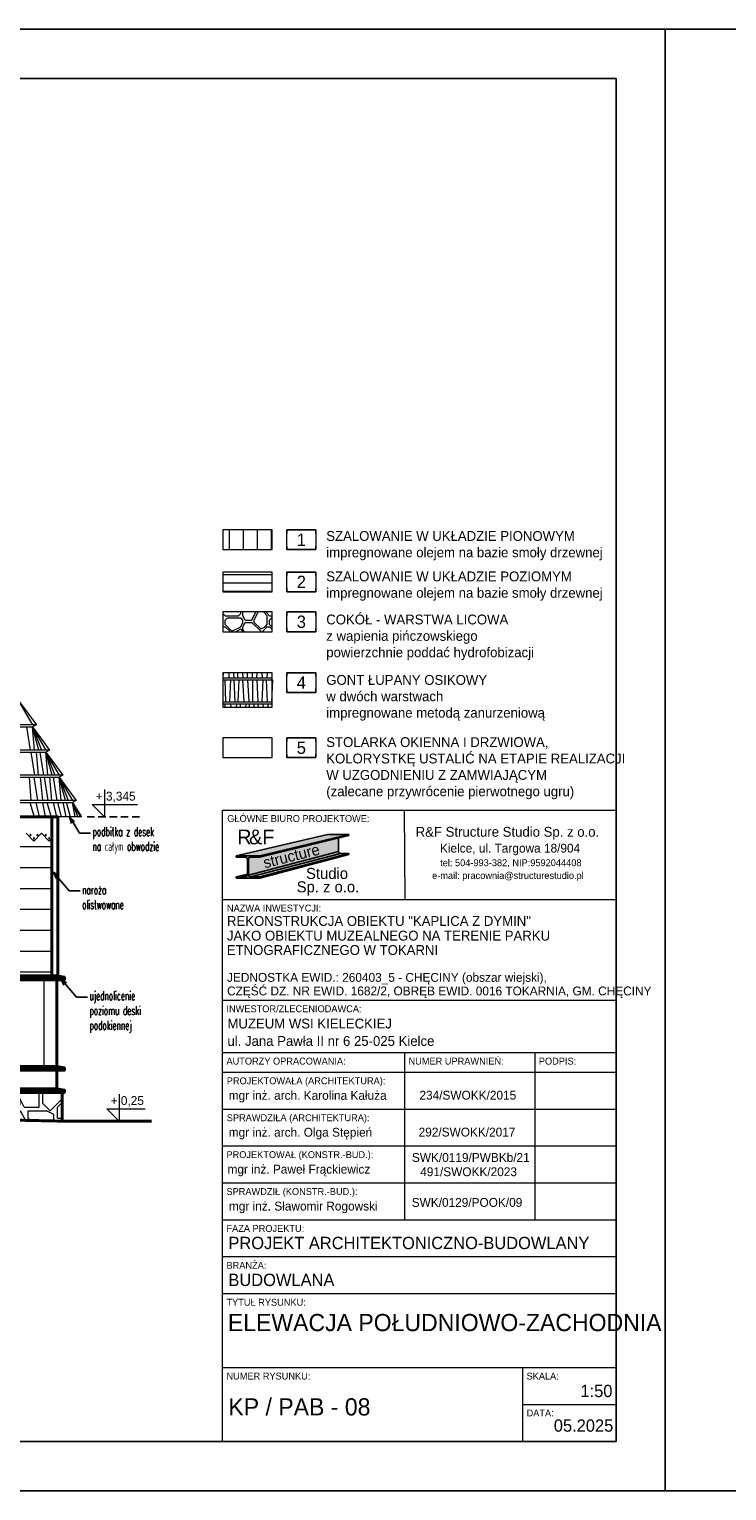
# Model space of a CAD drawing. Header units: centimetres. Extents: x 148485 to 162129, y -6573 to -2118.
# Tile 157 of 167: x 157283 to 157992, y -6573 to -5088. Entities that reach past the tile are written whole.
import ezdxf
from ezdxf import colors
from ezdxf.entities.mleader import LeaderData, LeaderLine
from ezdxf.math import Vec2, Vec3

# ---------------------------------------------------------------- set-up
doc = ezdxf.new("R2010")
doc.units = ezdxf.units.CM
doc.header["$LTSCALE"] = 0.1
doc.linetypes.add('DASHEDX2', pattern=[38.1, 25.4, -12.7])
doc.layers.get('0').update_dxf_attribs({"color": 45})
for name, color, linetype, lineweight in [('A_Opisy', 7, 'Continuous', 18), ('ELEWACJE - dach podziały', 34, 'Continuous', 15), ('ELEWACJE - deskowanie', 251, 'Continuous', 13), ('ELEWACJE - gzymsy', 231, 'Continuous', 15), ('ELEWACJE - hacz dachówki', 251, 'Continuous', 9), ('ELEWACJE - ściany', 7, 'Continuous', 40), ('HACZE', 52, 'Continuous', 9), ('PODSTAWOWE - teren', 54, 'Continuous', 50)]:
    doc.layers.add(name, color=color, linetype=linetype, lineweight=lineweight)
for name, color, linetype in [('A_opisy elewacji', 7, 'Continuous'), ('A_wymiary_zewn', 4, 'Continuous'), ('Format', 7, 'Continuous'), ('ozn_graficzne_R&F', 5, 'Continuous'), ('Section', 3, 'Continuous'), ('widoki_PROKON', 4, 'Continuous'), ('widoki_przerywana_R&F', 4, 'DASHEDX2'), ('widoki_R&F', 4, 'Continuous')]:
    doc.layers.add(name, color=color, linetype=linetype)
doc.styles.add('CG', font='FL Pismo Techniczne.ttf')
doc.styles.add('MtXpl_FL_Pismo_Techn', font='flptechn.ttf')
doc.styles.add('MtXpl_FL_Pismo_Techn_1', font='flptechn.ttf')
doc.styles.add('Skala 50', font='simplex.shx', dxfattribs={"width": 0.9, "height": 10})
doc.styles.add('TECH', font='flptechn.ttf')

# ---------------------------------------------------------------- blocks, each defined once
blk = doc.blocks.new('tab_kaplica z dymin')
at = {"layer": 'A_wymiary_zewn', "true_color": 0xd7d6d6}
h = blk.add_hatch(color=254, dxfattribs=at)
h.dxf.hatch_style = 1
h.paths.add_polyline_path([(151234, -9049.8), (151212.4, -9049.8), (151119.4, -9071.6), (151143.4, -9071.6)])
at = {"layer": 'A_wymiary_zewn', "true_color": 0x848484}
h = blk.add_hatch(color=252, dxfattribs=at)
h.dxf.hatch_style = 1
h.paths.add_polyline_path([(151223.6, -9067.1), (151223.6, -9053.5), (151143.4, -9073), (151134.1, -9073, 0.414214), (151131.9, -9075.2), (151131.9, -9090.8, 0.037989), (151131.9, -9091.2)])
at = {"layer": 'A_wymiary_zewn', "true_color": 0x293133}
h = blk.add_hatch(color=250, dxfattribs=at)
h.dxf.hatch_style = 1
h.paths.add_polyline_path([(151234, -9051), (151234, -9049.8), (151143.4, -9071.6), (151143.4, -9073)])
h = blk.add_hatch(color=250, dxfattribs=at)
h.dxf.hatch_style = 1
edge = h.paths.add_edge_path()
edge.add_line((151119.4, -9093.1), (151128.7, -9093.1))
edge.add_arc((151128.7, -9090.8), 2.25, 270, 0)
edge.add_line((151131, -9090.8), (151131, -9075.2))
edge.add_arc((151128.7, -9075.2), 2.25, 0, 90)
edge.add_line((151128.7, -9073), (151119.4, -9073))
edge.add_line((151119.4, -9073), (151119.4, -9071.6))
edge.add_line((151119.4, -9071.6), (151143.4, -9071.6))
edge.add_line((151143.4, -9071.6), (151143.4, -9073))
edge.add_line((151143.4, -9073), (151134.1, -9073))
edge.add_arc((151134.1, -9075.2), 2.25, 90, 180)
edge.add_line((151131.9, -9075.2), (151131.9, -9090.8))
edge.add_arc((151134.1, -9090.8), 2.25, 180, 270)
edge.add_line((151134.1, -9093.1), (151143.4, -9093.1))
edge.add_line((151143.4, -9093.1), (151143.4, -9094.4))
edge.add_line((151143.4, -9094.4), (151119.4, -9094.4))
edge.add_line((151119.4, -9094.4), (151119.4, -9093.1))
at = {"layer": 'A_wymiary_zewn', "true_color": 0xafadad}
h = blk.add_hatch(color=253, dxfattribs=at)
h.dxf.hatch_style = 1
h.paths.add_polyline_path([(151225.6, -9069.1, -0.414214), (151223.6, -9067.1), (151131.9, -9091.2, 0.370396), (151134.1, -9093.1)])
at = {"layer": 'A_wymiary_zewn', "true_color": 0xd7d6d6}
h = blk.add_hatch(color=254, dxfattribs=at)
h.dxf.hatch_style = 1
h.paths.add_polyline_path([(151234, -9069.1), (151225.6, -9069.1), (151134.1, -9093.1), (151143.4, -9093.1)])
at = {"layer": 'A_wymiary_zewn', "true_color": 0x293133}
h = blk.add_hatch(color=250, dxfattribs=at)
h.dxf.hatch_style = 1
h.paths.add_polyline_path([(151234, -9070.3), (151234, -9069.1), (151143.4, -9093.1), (151143.4, -9094.4)])
at = {"layer": 'A_wymiary_zewn', "true_color": 0xafadad}
h = blk.add_hatch(color=253, dxfattribs=at)
h.dxf.hatch_style = 1
h.paths.add_polyline_path([(151131, -9090.8), (151131, -9090.1), (151119.4, -9093.1), (151128.7, -9093.1, 0.414214)])
at = {"color": 5}
for p, q in [((151105.6, -9025.2), (151505.6, -9025.2)), ((151105.6, -9666.7), (151105.6, -9025.2)), ((151505.6, -9025.2), (151505.6, -9666.7)), ((151505.6, -9666.7), (151105.6, -9666.7))]:
    blk.add_line(p, q, dxfattribs=at)
at = {"color": 4}
for p, q in [((151291.1, -9116.2), (151290.6, -9025.2)), ((151505.6, -9116.2), (151105.6, -9116.2)), ((151505.6, -9218.5), (151105.6, -9218.5)), ((151505.6, -9271.7), (151105.6, -9271.7)), ((151290.6, -9271.7), (151290.6, -9441.7)), ((151423.1, -9271.7), (151423.1, -9441.7)), ((151505.6, -9291.7), (151105.6, -9291.7)), ((151505.6, -9291.7), (151105.6, -9291.7)), ((151505.6, -9291.7), (151105.6, -9291.7)), ((151505.6, -9329.2), (151105.6, -9329.2)), ((151505.6, -9366.7), (151105.6, -9366.7)), ((151505.6, -9404.2), (151105.6, -9404.2)), ((151505.6, -9441.7), (151105.6, -9441.7)), ((151505.6, -9441.7), (151105.6, -9441.7)), ((151505.6, -9479.2), (151105.6, -9479.2)), ((151505.6, -9516.7), (151105.6, -9516.7)), ((151505.6, -9591.7), (151105.6, -9591.7)), ((151410.6, -9591.7), (151410.6, -9666.7)), ((151410.6, -9629.2), (151505.6, -9629.2))]:
    blk.add_line(p, q, dxfattribs=at)
at = {"layer": 'A_wymiary_zewn', "color": 250, "true_color": 0x293133}
for p, q in [((151119.4, -9071.6), (151212.4, -9049.8)), ((151143.4, -9071.6), (151234, -9049.8)), ((151143.4, -9073), (151234, -9051)), ((151212.4, -9049.8), (151234, -9049.8)), ((151223.6, -9053), (151223.6, -9067.1)), ((151234, -9049.8), (151234, -9051)), ((151119.4, -9073), (151119.4, -9071.6)), ((151119.4, -9071.6), (151143.4, -9071.6)), ((151128.7, -9073), (151119.4, -9073)), ((151131.9, -9091.2), (151223.6, -9067.1)), ((151134.1, -9093.1), (151225.6, -9069.1)), ((151143.4, -9073), (151134.1, -9073)), ((151143.4, -9093.1), (151234, -9069.1)), ((151143.4, -9094.4), (151234, -9070.3)), ((151143.4, -9071.6), (151143.4, -9073)), ((151225.6, -9069.1), (151234, -9069.1)), ((151131, -9090.8), (151131, -9075.2)), ((151131.9, -9075.2), (151131.9, -9090.8)), ((151119.4, -9093.1), (151131, -9090.1)), ((151119.4, -9093.1), (151128.7, -9093.1)), ((151119.4, -9094.4), (151119.4, -9093.1)), ((151143.4, -9094.4), (151119.4, -9094.4)), ((151134.1, -9093.1), (151143.4, -9093.1)), ((151143.4, -9093.1), (151143.4, -9094.4))]:
    blk.add_line(p, q, dxfattribs=at)
for centre, radius, start, end in [((151128.7, -9075.2), 2.25, 0, 90), ((151134.1, -9075.2), 2.25, 90, 180), ((151225.6, -9067.1), 2.03, 180, 270), ((151128.7, -9090.8), 2.25, 270, 0), ((151134.1, -9090.8), 2.25, 180, 270)]:
    blk.add_arc(centre, radius, start, end, dxfattribs=at)
at = {"layer": 'Section'}
for p, q in [((151212.4, -9049.8), (151234, -9049.8)), ((151234, -9049.8), (151234, -9051)), ((151234, -9069.1), (151234, -9070.3))]:
    blk.add_line(p, q, dxfattribs=at)
at = {"color": 4}
for s, height, style, p in [('GŁÓWNE BIURO PROJEKTOWE:', 7, 'TECH', (151110.4, -9037.2)), ('R&F Structure Studio Sp. z o.o.', 10, 'MtXpl_FL_Pismo_Techn', (151301.9, -9052.2)), ('Kielce, ul. Targowa 18/904', 9, 'MtXpl_FL_Pismo_Techn', (151326.6, -9068.3)), ('e-mail: pracownia@structurestudio.pl', 7, 'MtXpl_FL_Pismo_Techn', (151318.6, -9095.1)), ('tel: 504-993-382, NIP:9592044408', 7, 'MtXpl_FL_Pismo_Techn', (151326.8, -9082.1)), ('NAZWA INWESTYCJI:', 7, 'TECH', (151110.1, -9128.2)), ('REKONSTRUKCJA OBIEKTU "KAPLICA Z DYMIN"', 10, 'TECH', (151110.1, -9142.8)), ('JAKO OBIEKTU MUZEALNEGO NA TERENIE PARKU ', 10, 'TECH', (151110.1, -9157.7)), ('ETNOGRAFICZNEGO W TOKARNI ', 10, 'TECH', (151110, -9172.3)), ('JEDNOSTKA EWID.: 260403_5 - CHĘCINY (obszar wiejski), ', 9, 'TECH', (151110.2, -9199.6)), ('CZĘŚĆ DZ. NR EWID. 1682/2, OBRĘB EWID. 0016 TOKARNIA, GM. CHĘCINY  ', 9, 'TECH', (151110.2, -9213.4)), ('INWESTOR/ZLECENIODAWCA:', 7, 'TECH', (151109.6, -9230.5)), ('MUZEUM WSI KIELECKIEJ ', 10, 'TECH', (151110.6, -9247)), ('ul. Jana Pawła II nr 6 25-025 Kielce ', 10, 'TECH', (151110.6, -9264.7)), ('AUTORZY OPRACOWANIA:', 7, 'TECH', (151109.6, -9283.7)), ('NUMER UPRAWNIEŃ:', 7, 'TECH', (151294.6, -9283.7)), ('PODPIS:', 7, 'TECH', (151427.1, -9283.7)), ('PROJEKTOWAŁA (ARCHITEKTURA):', 7, 'TECH', (151109.9, -9303.7)), ('SPRAWDZIŁA (ARCHITEKTURA):', 7, 'TECH', (151109.9, -9341.2)), ('PROJEKTOWAŁ (KONSTR.-BUD.):', 7, 'TECH', (151109.6, -9378.7)), ('SPRAWDZIŁ (KONSTR.-BUD.):', 7, 'TECH', (151109.6, -9416.2)), ('FAZA PROJEKTU:', 7, 'TECH', (151109.6, -9453.7)), ('BRANŻA:', 7, 'TECH', (151109.6, -9491.2)), ('TYTUŁ RYSUNKU:', 7, 'TECH', (151109.6, -9528.7)), ('NUMER RYSUNKU:', 7, 'TECH', (151109.6, -9603.7)), ('SKALA:', 7, 'TECH', (151414.6, -9603.7)), ('DATA:', 7, 'TECH', (151414.6, -9641.2))]:
    blk.add_text(s, height=height, dxfattribs=dict(at, style=style)).set_placement(p)
at = {"color": 3, "style": 'TECH'}
for s, height, p in [('mgr inż. Paweł Frąckiewicz', 9, (151110.7, -9394.5)), ('SWK/0119/PWBKb/21', 9, (151298.1, -9382.6)), ('PROJEKT ARCHITEKTONICZNO-BUDOWLANY', 12.5, (151111.6, -9471.2)), ('BUDOWLANA', 12.5, (151111.6, -9508.7)), ('05.2025', 12.5, (151442.3, -9656.7))]:
    blk.add_text(s, height=height, dxfattribs=at).set_placement(p)
at = {"color": 3, "char_height": 9, "style": 'TECH'}
for s, insert, width, attachment_point in [('mgr inż. arch. Karolina Kałuża', (151111.9, -9322.2), 202.775, 7), ('234/SWOKK/2015', (151354.9, -9319.4), 115, 8), ('mgr inż. arch. Olga Stępień', (151111.9, -9359.7), 202.775, 7), ('292/SWOKK/2017', (151354.1, -9356.9), 115, 8), ('491/SWOKK/2023', (151355.7, -9397.2), 120, 8), ('mgr inż. Sławomir Rogowski', (151112.1, -9434.7), 202.775, 7), ('\\pxi-3,l4,t4;SWK/0129/POOK/09', (151349.6, -9428.4), 115, 8)]:
    blk.add_mtext(s, dxfattribs=dict(at, insert=insert, width=width, attachment_point=attachment_point))
at = {"layer": 'A_wymiary_zewn', "color": 10, "style": 'TECH'}
for s, p in [('R', (151120.6, -9059.9)), ('F', (151146.1, -9059.9))]:
    blk.add_text(s, height=15, dxfattribs=at).set_placement(p)
at = {"layer": 'A_wymiary_zewn', "color": 18, "true_color": 0x000000, "style": 'TECH'}
blk.add_text('&', height=15, dxfattribs=at).set_placement((151132.6, -9059.9))
at = {"layer": 'A_wymiary_zewn', "color": 4, "style": 'MtXpl_FL_Pismo_Techn_1'}
blk.add_text('structure', height=11.25, rotation=14.1318, dxfattribs=at).set_placement((151148.6, -9084.4))
at = {"layer": 'A_wymiary_zewn', "color": 1, "style": 'TECH'}
for s, p in [('Studio', (151190.5, -9095.1)), ('Sp. z o.o.', (151181, -9108.7))]:
    blk.add_text(s, height=11.25, dxfattribs=at).set_placement(p)
blk = doc.blocks.new('_Open30')
at = {"color": 0, "linetype": 'ByBlock', "lineweight": -2, "transparency": 16777216}
for p, q in [((-1, 0.2679), (0, 0)), ((0, 0), (-1, -0.2679)), ((0, 0), (-1, 0))]:
    blk.add_line(p, q, dxfattribs=at)

msp = doc.modelspace()

# ---------------------------------------------------------------- hatches: boundary and pattern name
at = {"layer": 'ELEWACJE - deskowanie', "transparency": 33554687}
h = msp.add_hatch(dxfattribs=at)
h.set_pattern_fill('MOSAIC', color=256, scale=45, pattern_type=2)
h.set_pattern_definition([(0, (-605.16, 1084.174), (45, 45), [2.25, -2.25, 4.5, -36]), (0, (-623.16, 1086.424), (45, 45), [11.25, -33.75]), (0, (-625.41, 1088.674), (45, 45), [11.25, -33.75]), (0, (-605.16, 1099.924), (45, 45), [2.25, -42.75]), (0, (-627.66, 1104.424), (45, 45), [6.75, -38.25]), (0, (-627.66, 1106.674), (45, 45), [6.75, -38.25]), (0, (-600.66, 1108.924), (45, 45), [13.5, -31.5]), (0, (-602.91, 1111.174), (45, 45), [13.5, -31.5]), (0, (-614.16, 1115.674), (45, 45), [4.5, -40.5]), (0, (-611.91, 1117.924), (45, 45), [2.25, -42.75]), (0, (-632.16, 1122.424), (45, 45), [2.25, -2.25, 2.25, -38.25]), (90, (-632.16, 1113.424), (-45, 45), [6.75, -38.25]), (90, (-629.91, 1097.674), (-45, 45), [2.25, -4.5, 2.25, -4.5, 9, -22.5]), (90, (-625.41, 1124.674), (-45, 45), [2.25, -42.75]), (90, (-618.66, 1104.424), (-45, 45), [2.25, -42.75]), (90, (-616.41, 1115.674), (-45, 45), [2.25, -42.75]), (90, (-611.91, 1090.924), (-45, 45), [4.5, -40.5]), (90, (-609.66, 1088.674), (-45, 45), [6.75, -38.25]), (90, (-607.41, 1115.674), (-45, 45), [4.5, -2.25, 4.5, -33.75]), (90, (-605.16, 1102.174), (-45, 45), [9, -36]), (90, (-602.91, 1102.174), (-45, 45), [4.5, -40.5]), (90, (-598.41, 1086.424), (-45, 45), [9, -36]), (90, (-596.16, 1086.424), (-45, 45), [6.75, -38.25]), (45, (-614.16, 1088.674), (0, 45), [3.18198, -60.45763]), (45, (-607.41, 1099.924), (0, 45), [3.18198, -60.45763]), (45, (-602.91, 1106.674), (0, 45), [3.18198, -60.45763]), (45, (-634.41, 1111.174), (0, 45), [3.18198, -60.45763]), (45, (-629.91, 1120.174), (0, 45), [3.18198, -60.45763]), (45, (-609.66, 1095.424), (0, 45), [6.363945, -57.275665]), (45, (-605.16, 1124.674), (0, 45), [6.363945, -57.275665]), (135, (-607.41, 1081.924), (-45, 5e-15), [6.363945, -57.275665]), (135, (-605.16, 1084.174), (-45, 5e-15), [6.363945, -57.275665]), (135, (-598.41, 1095.424), (-45, 5e-15), [6.363945, -57.275665]), (135, (-605.16, 1111.174), (-45, 5e-15), [6.363945, -57.275665]), (135, (-602.91, 1111.174), (-45, 5e-15), [6.363945, -57.275665]), (135, (-611.91, 1097.674), (-45, 5e-15), [9.54594, -54.09367]), (135, (-596.16, 1095.424), (-45, 5e-15), [9.54594, -54.09367]), (135, (-611.91, 1095.424), (-45, 5e-15), [12.727922, -50.911689]), (135, (-632.16, 1122.424), (-45, 5e-15), [12.727922, -50.911689]), (135, (-632.16, 1120.174), (-45, 5e-15), [12.727922, -50.911689]), (135, (-629.91, 1095.424), (-45, 5e-15), [3.18198, -60.45763]), (135, (-629.91, 1106.674), (-45, 5e-15), [3.18198, -60.45763]), (26.565051, (-602.909, 1084.174), (45, 2e-08), [5.031153, -95.591906]), (26.565051, (-611.909, 1097.674), (45, 2e-08), [5.031153, -95.591906]), (26.565051, (-596.159, 1093.174), (45, 2e-08), [10.062306, -90.560753]), (26.565051, (-596.159, 1095.424), (45, 2e-08), [10.062306, -90.560753]), (63.434949, (-609.659, 1117.924), (2e-09, 45), [5.031, -50.31, 10.062, -35.220059]), (63.434949, (-632.159, 1099.924), (2e-09, 45), [5.031153, -95.591906]), (63.434949, (-625.409, 1081.924), (2e-09, 45), [5.031153, -95.591906]), (63.434949, (-629.909, 1099.924), (2e-09, 45), [5.031153, -95.591906]), (63.434949, (-607.409, 1120.174), (2e-09, 45), [5.031153, -95.591906]), (63.434949, (-609.659, 1117.924), (2e-09, 45), [5.031153, -95.591906]), (63.434949, (-618.659, 1106.674), (2e-09, 45), [10.062306, -90.560753]), (63.434949, (-620.909, 1106.674), (2e-09, 45), [10.062306, -90.560753]), (116.565051, (-627.659, 1106.674), (-2e-08, 45), [5.031153, -95.591906]), (116.565051, (-625.409, 1086.424), (-2e-08, 45), [10.062306, -90.560753]), (116.565051, (-625.409, 1088.674), (-2e-08, 45), [10.062306, -90.560753]), (153.434949, (-616.409, 1117.924), (-45, 2e-09), [10.062306, -90.560753]), (153.434949, (-611.909, 1117.924), (-45, 2e-09), [15.093459, -85.5296])])
h.paths.add_polyline_path([(157479.813, -5700.031), (157529.813, -5700.031), (157529.813, -5680.031), (157479.813, -5680.031)])
at = {"layer": 'ELEWACJE - hacz dachówki'}
h = msp.add_hatch(dxfattribs=at)
h.set_pattern_fill('JIS_WOOD', color=256, scale=20, angle=45)
h.set_pattern_definition([(90, (-636.659, 1095.377), (-14.1421356, 9e-16), [])])
h.paths.add_polyline_path([(157479.813, -5616.578), (157529.813, -5616.578), (157529.813, -5596.578), (157479.813, -5596.578)])
h = msp.add_hatch(dxfattribs=at)
h.set_pattern_fill('JIS_WOOD', color=256, scale=12, angle=315)
h.set_pattern_definition([(360, (-636.659, 1095.377), (2e-15, 8.48528136), [])])
h.paths.add_polyline_path([(157479.813, -5659.426), (157529.813, -5659.426), (157529.813, -5639.426), (157479.813, -5639.426)])
h = msp.add_hatch(dxfattribs=at)
h.set_pattern_fill('JIS_WOOD', color=256, scale=30, angle=315)
h.set_pattern_definition([(360, (-5499.31, -2e-11), (5e-15, 21.2132034), [])])
h.paths.add_polyline_path([(157095.939, -5906.855), (157101.681, -5912.73), (157109.431, -5904.801), (157117.181, -5912.73), (157124.931, -5904.801), (157132.681, -5912.73), (157140.431, -5904.801), (157148.181, -5912.73), (157155.931, -5904.801), (157163.681, -5912.73), (157171.431, -5904.801), (157179.181, -5912.73), (157186.931, -5904.801), (157194.681, -5912.73), (157202.431, -5904.801), (157210.181, -5912.73), (157217.931, -5904.801), (157225.681, -5912.73), (157233.431, -5904.801), (157241.181, -5912.73), (157248.931, -5904.801), (157256.681, -5912.73), (157264.431, -5904.801), (157272.181, -5912.73), (157279.931, -5904.801), (157287.681, -5912.73), (157295.431, -5904.801), (157303.181, -5912.73), (157305.931, -5909.917), (157305.931, -6049.86), (157200.287, -6049.86), (157200.287, -5931.56), (157117.497, -5931.56), (157117.497, -6049.86), (157095.939, -6049.86)])
h = msp.add_hatch(dxfattribs=at)
h.set_pattern_fill('JIS_WOOD', color=256, scale=35, angle=135)
h.set_pattern_definition([(90, (-5499.31, -2e-11), (-24.7487373, 2e-15), [])])
h.paths.add_polyline_path([(157310.931, -6053.68), (157088.939, -6053.68), (157088.939, -6141.86), (157310.931, -6141.86)])
at = {"layer": 'ELEWACJE - hacz dachówki', "transparency": 33554687}
h = msp.add_hatch(dxfattribs=at)
h.set_pattern_fill('GRAVEL', color=256, scale=75, pattern_type=2)
h.set_pattern_definition([(0, (-713.396, 1605.56), (75, 75), [22.5, -52.5]), (0, (-668.396, 1613.06), (75, 75), [18.75, -56.25]), (0, (-672.146, 1616.81), (75, 75), [15, -60]), (0, (-694.646, 1635.56), (75, 75), [11.25, -11.25, 15, -37.5]), (0, (-694.646, 1639.31), (75, 75), [15, -3.75, 18.75, -37.5]), (0, (-728.396, 1654.31), (75, 75), [18.75, -56.25]), (0, (-657.146, 1658.06), (75, 75), [18.75, -56.25]), (90, (-728.396, 1620.56), (-75, 75), [11.25, -63.75]), (90, (-717.146, 1676.81), (-75, 75), [7.5, -67.5]), (90, (-713.396, 1605.56), (-75, 75), [11.25, -63.75]), (90, (-705.896, 1673.06), (-75, 75), [3.75, -71.25]), (90, (-702.146, 1643.06), (-75, 75), [11.25, -63.75]), (90, (-694.646, 1616.81), (-75, 75), [18.75, -56.25]), (90, (-687.146, 1669.31), (-75, 75), [11.25, -63.75]), (90, (-679.646, 1639.31), (-75, 75), [15, -60]), (90, (-675.896, 1639.31), (-75, 75), [15, -60]), (90, (-668.396, 1605.56), (-75, 75), [7.5, -67.5]), (90, (-657.146, 1616.81), (-75, 75), [18.75, -56.25]), (45, (-720.896, 1613.06), (0, 75), [31.8198, -74.246217]), (45, (-713.396, 1616.81), (0, 75), [15.9099, -90.156117]), (45, (-679.646, 1658.06), (0, 75), [21.213203, -84.852815]), (45, (-679.646, 1661.81), (0, 75), [15.9099, -90.156117]), (135, (-705.896, 1654.31), (-75, 2e-14), [5.303325, -100.762692]), (135, (-720.896, 1613.06), (-75, 2e-14), [10.606575, -95.459442]), (135, (-698.396, 1635.56), (-75, 2e-14), [10.606575, -95.459442]), (135, (-679.646, 1654.31), (-75, 2e-14), [10.606575, -95.459442]), (135, (-657.146, 1669.31), (-75, 2e-14), [15.9099, -90.156117]), (135, (-657.146, 1665.56), (-75, 2e-14), [10.606575, -95.459442]), (135, (-660.896, 1673.06), (-75, 2e-14), [10.606575, -95.459442]), (135, (-683.396, 1605.56), (-75, 2e-14), [15.9099, -90.156117]), (26.56505, (-660.896, 1650.562), (75, 3e-08), [8.385, -159.3201]), (26.56505, (-679.646, 1631.812), (75, 3e-08), [8.385, -159.3201]), (26.56505, (-705.896, 1654.312), (75, 3e-08), [16.77, -150.9351]), (26.56505, (-702.146, 1673.062), (75, 3e-08), [16.77, -150.9351]), (26.56505, (-702.146, 1654.312), (75, 3e-08), [16.77, -150.9351]), (26.56505, (-657.146, 1669.312), (75, 3e-08), [16.77, -150.9351]), (26.56505, (-728.396, 1631.812), (75, 3e-08), [25.15575, -142.54935]), (26.56505, (-728.396, 1635.562), (75, 3e-08), [25.15575, -142.54935]), (26.56505, (-728.396, 1665.562), (75, 3e-08), [25.15575, -142.54935]), (63.43495, (-690.896, 1661.812), (4e-09, 75), [8.385, -159.3201]), (63.43495, (-657.146, 1658.062), (4e-09, 75), [8.385, -100.625098, 16.77, -41.925]), (63.43495, (-664.646, 1650.562), (4e-09, 75), [16.77, -150.9351]), (63.43495, (-709.646, 1658.062), (4e-09, 75), [16.77, -150.9351]), (63.43495, (-713.396, 1658.062), (4e-09, 75), [16.77, -150.9351]), (63.43495, (-687.146, 1665.562), (4e-09, 75), [25.15575, -142.54935]), (116.56505, (-705.896, 1646.812), (-3e-08, 75), [8.385, -159.3201]), (116.56505, (-657.146, 1639.312), (-3e-08, 75), [8.385, -159.3201]), (116.56505, (-672.146, 1616.812), (-3e-08, 75), [16.77, -150.9351]), (116.56505, (-675.896, 1620.562), (-3e-08, 75), [16.77, -150.9351]), (116.56505, (-668.396, 1673.062), (-3e-08, 75), [16.77, -150.9351]), (116.56505, (-728.396, 1635.562), (-3e-08, 75), [16.77, -150.9351]), (116.56505, (-690.896, 1605.562), (-3e-08, 75), [25.15575, -142.54935]), (153.43495, (-664.646, 1650.562), (-75, 4e-09), [16.77, -150.9351]), (153.43495, (-660.896, 1646.812), (-75, 4e-09), [16.77, -150.9351]), (153.43495, (-717.146, 1609.312), (-75, 4e-09), [8.385, -159.3201]), (153.43495, (-694.646, 1639.312), (-75, 4e-09), [8.385, -159.3201]), (153.43495, (-679.646, 1661.812), (-75, 4e-09), [8.385, -159.3201])])
h.paths.add_polyline_path([(157316.431, -6197.341), (157087.455, -6192.341), (157087.455, -6168.219), (157316.431, -6168.219)])

# ---------------------------------------------------------------- linework, layer by layer
at = {"layer": 'A_Opisy'}
for points in [[(157359.289, -5860.56), (157359.289, -5888.06), (157346.789, -5875.56), (157392.95, -5875.56)], [(157374.413, -6169.838), (157374.413, -6197.338), (157361.913, -6184.838), (157400.657, -6184.838)]]:
    msp.add_lwpolyline(points, dxfattribs=at)
at = {"layer": 'A_opisy elewacji'}
for points in [[(157574.069, -5616.578), (157574.069, -5596.578), (157544.813, -5596.578), (157544.813, -5616.578)], [(157574.069, -5659.426), (157574.069, -5639.426), (157544.813, -5639.426), (157544.813, -5659.426)], [(157574.069, -5700.031), (157574.069, -5680.031), (157544.813, -5680.031), (157544.813, -5700.031)], [(157574.069, -5761.762), (157574.069, -5741.762), (157544.813, -5741.762), (157544.813, -5761.762)], [(157574.069, -5828.029), (157574.069, -5808.029), (157544.813, -5808.029), (157544.813, -5828.029)]]:
    msp.add_lwpolyline(points, close=True, dxfattribs=at)
at = {"layer": 'ELEWACJE - dach podziały'}
for points in [[(157479.813, -5746.801), (157529.813, -5746.801)], [(157272.827, -5771.063), (157290.134, -5794.664), (157286.322, -5796.674), (157303.657, -5820.319), (157299.845, -5822.328), (157317.152, -5845.929), (157313.34, -5847.938), (157330.674, -5871.583), (157326.862, -5873.592), (157335.918, -5888.06), (157101.535, -5888.06)], [(157479.813, -5771.394), (157529.813, -5771.394)], [(157290.134, -5794.664), (157101.535, -5794.664)], [(157303.657, -5820.319), (157101.535, -5820.319)], [(157317.152, -5845.929), (157101.535, -5845.929)], [(157330.674, -5871.583), (157101.535, -5871.583)]]:
    msp.add_lwpolyline(points, dxfattribs=at)
at = {"layer": 'ELEWACJE - gzymsy'}
msp.add_lwpolyline([(157279.931, -5904.801), (157287.681, -5912.73), (157295.431, -5904.801), (157303.181, -5912.73), (157305.931, -5909.917), (157305.931, -5888.06), (157095.939, -5888.06)], dxfattribs=at)
at = {"layer": 'ELEWACJE - gzymsy', "extrusion": (0, 0, -1)}
for centre in [(157284.163, -5906.702), (157287.681, -5910.039), (157291.199, -5906.701), (157299.663, -5906.702), (157303.181, -5910.039)]:
    msp.add_ellipse(centre, major_axis=(0, -0.783), ratio=0.59719212, dxfattribs=at)
at = {"layer": 'ELEWACJE - hacz dachówki'}
for p, q in [((157480.028, -5746.801), (157480.226, -5741.762)), ((157486.247, -5746.801), (157485.934, -5741.762)), ((157491.228, -5746.801), (157490.931, -5741.762)), ((157494.913, -5746.801), (157494.913, -5741.762)), ((157500.391, -5746.801), (157500.127, -5741.762)), ((157504.57, -5746.801), (157504.751, -5741.762)), ((157509.892, -5746.801), (157509.662, -5741.762)), ((157514.13, -5741.762), (157513.943, -5746.801)), ((157519.362, -5741.762), (157519.487, -5746.801)), ((157524.578, -5741.762), (157524.345, -5746.801)), ((157482.733, -5771.178), (157482.054, -5748.91)), ((157486.766, -5771.178), (157487.729, -5748.91)), ((157492.178, -5771.178), (157491.215, -5748.91)), ((157495.238, -5771.178), (157496.111, -5748.91)), ((157501.456, -5771.178), (157500.073, -5748.91)), ((157506.437, -5771.178), (157505.127, -5748.91)), ((157510.123, -5771.178), (157510.123, -5748.91)), ((157515.6, -5771.178), (157514.436, -5748.91)), ((157519.779, -5771.178), (157520.58, -5748.91)), ((157525.102, -5771.178), (157524.083, -5748.91)), ((157529.979, -5748.91), (157529.153, -5771.178)), ((157481.813, -5773.719), (157481.66, -5776.762)), ((157487.596, -5773.719), (157487.647, -5776.762)), ((157493.604, -5776.762), (157493.736, -5773.719)), ((157497.672, -5776.762), (157497.579, -5773.719)), ((157503.123, -5776.762), (157503.255, -5773.719)), ((157506.872, -5776.762), (157506.741, -5773.719)), ((157511.518, -5776.762), (157511.637, -5773.719)), ((157515.788, -5776.762), (157515.599, -5773.719)), ((157520.831, -5776.762), (157520.652, -5773.719)), ((157525.648, -5776.762), (157525.648, -5773.719)), ((157284.191, -5820.319), (157280.39, -5796.674)), ((157288.37, -5820.319), (157286.322, -5796.674)), ((157284.513, -5822.328), (157288.339, -5845.973)), ((157292.391, -5845.973), (157290.41, -5822.328)), ((157297.713, -5845.973), (157293.913, -5822.328)), ((157301.892, -5845.973), (157299.845, -5822.328)), ((157282.967, -5847.938), (157284.622, -5871.583)), ((157287.405, -5847.938), (157291.433, -5871.583)), ((157293.842, -5847.938), (157296.291, -5871.583)), ((157298.008, -5847.938), (157301.835, -5871.583)), ((157305.886, -5871.583), (157303.905, -5847.938)), ((157311.208, -5871.583), (157307.408, -5847.938)), ((157315.387, -5871.583), (157313.34, -5847.938)), ((157283.61, -5873.592), (157287.75, -5888.06)), ((157289.583, -5873.592), (157292.987, -5888.06)), ((157296.489, -5873.592), (157299.124, -5888.06)), ((157300.928, -5873.592), (157305.014, -5888.06)), ((157307.364, -5873.592), (157310.485, -5888.06)), ((157311.531, -5873.592), (157315.494, -5888.06)), ((157320.261, -5888.06), (157317.427, -5873.592)), ((157324.878, -5888.06), (157320.93, -5873.592)), ((157329.737, -5888.06), (157326.862, -5873.592))]:
    msp.add_line(p, q, dxfattribs=at)
for points in [[(157479.813, -5749.126), (157529.813, -5749.126)], [(157286.534, -5794.712), (157272.82, -5771.067)], [(157529.813, -5773.719), (157479.813, -5773.719)], [(157101.535, -5796.674), (157286.322, -5796.674)], [(157292.74, -5820.319), (157286.322, -5796.674)], [(157286.322, -5796.674), (157295.322, -5820.319)], [(157300.036, -5820.319), (157286.322, -5796.674)], [(157101.535, -5822.328), (157299.845, -5822.328)], [(157306.263, -5845.973), (157299.845, -5822.328)], [(157299.845, -5822.328), (157308.845, -5845.973)], [(157313.559, -5845.973), (157299.845, -5822.328)], [(157101.535, -5847.938), (157313.34, -5847.938)], [(157319.758, -5871.583), (157313.34, -5847.938)], [(157313.34, -5847.938), (157322.34, -5871.583)], [(157327.054, -5871.583), (157313.34, -5847.938)], [(157101.535, -5873.592), (157326.862, -5873.592)], [(157332.411, -5888.06), (157326.862, -5873.592)], [(157326.862, -5873.592), (157332.369, -5888.06)], [(157335.254, -5888.06), (157326.862, -5873.592)]]:
    msp.add_lwpolyline(points, dxfattribs=at)
at = {"layer": 'ELEWACJE - ściany'}
for points in [[(157305.931, -6049.86), (157089.939, -6049.86), (157089.939, -5888.06), (157305.931, -5888.06)], [(157305.931, -6049.86), (157311.931, -6049.86), (157311.931, -5888.06), (157305.931, -5888.06)], [(157310.931, -6053.68), (157088.939, -6053.68), (157088.939, -6141.86), (157310.931, -6141.86)], [(157318.638, -6051.218), (157310.931, -6049.86), (157090.455, -6049.86), (157091.939, -6051.218)], [(157091.939, -6051.218), (157318.638, -6051.218), (157318.638, -6053.68), (157091.939, -6053.68)], [(157310.931, -6164.398), (157088.939, -6164.398), (157088.939, -6145.68), (157310.931, -6145.68)], [(157318.638, -6143.218), (157310.931, -6141.86), (157090.455, -6141.86), (157091.939, -6143.218)], [(157091.939, -6143.218), (157318.638, -6143.218), (157318.638, -6145.68), (157091.939, -6145.68)], [(157316.431, -6197.341), (157087.455, -6192.341), (157087.455, -6168.219), (157316.431, -6168.219)], [(157318.638, -6165.757), (157310.931, -6164.398), (157090.455, -6164.398), (157091.939, -6165.757)], [(157091.939, -6165.757), (157318.638, -6165.757), (157318.638, -6168.219), (157091.939, -6168.219)]]:
    msp.add_lwpolyline(points, close=True, dxfattribs=at)
at = {"layer": 'Format'}
for points in [[(155829.32, -6572.917), (157929.32, -6572.917), (157929.32, -5087.917), (155829.32, -5087.917)], [(157929.32, -6572.917), (160029.32, -6572.917), (160029.32, -5087.917), (157929.32, -5087.917)]]:
    msp.add_lwpolyline(points, close=True, dxfattribs=at)
at = {"layer": 'ozn_graficzne_R&F'}
msp.add_lwpolyline([(155954.32, -6522.917), (157879.32, -6522.917), (157879.32, -5137.917), (155954.32, -5137.917)], close=True, dxfattribs=at)
at = {"layer": 'PODSTAWOWE - teren', "lineweight": 40, "const_width": 3}
msp.add_lwpolyline([(157407.414, -6197.341), (157316.431, -6197.341), (157087.455, -6192.56), (156013.203, -6192.56)], dxfattribs=at)
at = {"layer": 'widoki_PROKON', "lineweight": 5}
for points in [[(157479.813, -5616.578), (157529.813, -5616.578), (157529.813, -5596.578), (157479.813, -5596.578)], [(157479.813, -5659.426), (157529.813, -5659.426), (157529.813, -5639.426), (157479.813, -5639.426)], [(157479.813, -5700.031), (157529.813, -5700.031), (157529.813, -5680.031), (157479.813, -5680.031)], [(157479.813, -5776.762), (157529.813, -5776.762), (157529.813, -5741.762), (157479.813, -5741.762)], [(157479.813, -5828.029), (157529.813, -5828.029), (157529.813, -5808.029), (157479.813, -5808.029)]]:
    msp.add_lwpolyline(points, close=True, dxfattribs=at)
at = {"layer": 'widoki_przerywana_R&F', "ltscale": 3}
msp.add_lwpolyline([(157341.619, -5888.06), (157395.751, -5888.06)], dxfattribs=at)

# ---------------------------------------------------------------- block references
at = {"layer": 'HACZE'}
msp.add_blockref('tab_kaplica z dymin', (6373.729, 3143.809), dxfattribs=at)

# ---------------------------------------------------------------- texts
at = {"color": 2, "style": 'TECH'}
for s, height, p in [('ELEWACJA POŁUDNIOWO-ZACHODNIA', 17.5, (157484.761, -6410.734)), ('1:50', 12.5, (157843.089, -6477.753))]:
    msp.add_text(s, height=height, dxfattribs=at).set_placement(p)
at = {"color": 1, "style": 'TECH'}
msp.add_text('KP / PAB - 08', height=17.5, dxfattribs=at).set_placement((157485.32, -6496.418))
at = {"layer": 'A_Opisy', "color": 4, "style": 'TECH'}
for s, p in [('+ 3,345', (157350.486, -5871.674)), ('+ 0,25', (157365.61, -6180.951))]:
    msp.add_text(s, height=9, dxfattribs=at).set_placement(p)
at = {"layer": 'A_opisy elewacji', "char_height": 10, "attachment_point": 4, "style": 'CG'}
for s, insert, width in [('{\\C7;SZALOWANIE W UKŁADZIE PIONOWYM\\Pimpregnowane olejem na bazie smoły drzewnej}', (157584.773, -5612.649), 307.22911), ('SZALOWANIE W UKŁADZIE POZIOMYM\\P{\\C7;impregnowane olejem na bazie smoły drzewnej}', (157584.773, -5653.72), 307.22911), ('COKÓŁ - WARSTWA LICOWA \\Pz wapienia pińczowskiego \\Ppowierzchnie poddać hydrofobizacji', (157584.773, -5705.838), 359.2902), ('GONT ŁUPANY OSIKOWY\\Pw dwóch warstwach\\Pimpregnowane metodą zanurzeniową', (157584.773, -5767.235), 359.2902), ('\\A1;STOLARKA OKIENNA I DRZWIOWA, \\PKOLORYSTKĘ USTALIĆ NA ETAPIE REALIZACJI\\PW UZGODNIENIU Z ZAMWIAJĄCYM \\P(zalecane przywrócenie pierwotnego ugru)', (157584.773, -5838.762), 359.2902)]:
    msp.add_mtext(s, dxfattribs=dict(at, insert=insert, width=width))

# ---------------------------------------------------------------- leaders
at = {"layer": 'widoki_R&F'}
ml = msp.add_multileader_mtext('Standard', dxfattribs=at)
ml.set_content('\\pxql;{\\W0.6;podbitka z desek \\Pna całym obwodzie}', color=256, style='Skala 50')
ml.set_leader_properties()
ml.set_arrow_properties(name='OPEN30')
ml.build(insert=Vec2(0, 0))
ml.multileader.update_dxf_attribs({"dogleg_length": 5, "arrow_head_size": 7})
ctx = ml.context
ctx.base_point, ctx.char_height, ctx.arrow_head_size, ctx.plane_origin = Vec3(157345.256, -5904.722), 9, 7, Vec3(223335.169, 843.091)
notes = []
notes.append((ctx, [(0, (1, 1, 0), (157334.068, -5904.722), (1, 0), 11.187, [(0, [(157323.709, -5888.06)], 0, [])])]))
ctx.mtext.insert, ctx.mtext.width, ctx.mtext.defined_height = Vec3(157347.256, -5898.722), 103.50455, 46.643
ml = msp.add_multileader_mtext('Standard', dxfattribs=at)
ml.set_content('\\pxql;{\\W0.6;naroża olistwowane}', color=256, style='Skala 50')
ml.set_leader_properties()
ml.set_arrow_properties(name='OPEN30')
ml.build(insert=Vec2(0, 0))
ml.multileader.update_dxf_attribs({"dogleg_length": 5, "arrow_head_size": 7})
ctx = ml.context
ctx.base_point, ctx.char_height, ctx.arrow_head_size, ctx.plane_origin = Vec3(157334.672, -5963.29), 9, 7, Vec3(223318.984, 784.522)
notes.append((ctx, [(0, (1, 1, 0), (157323.485, -5963.29), (1, 0), 11.187, [(0, [(157307.523, -5944.438)], 0, [])])]))
ctx.mtext.insert, ctx.mtext.width, ctx.mtext.defined_height = Vec3(157336.672, -5957.89), 57.84216, 46.643
ml = msp.add_multileader_mtext('Standard', dxfattribs=at)
ml.set_content('\\pxql;{\\W0.6;ujednolicenie poziomu deski podokiennej}', color=256, style='Skala 50')
ml.set_leader_properties()
ml.set_arrow_properties(name='OPEN30')
ml.build(insert=Vec2(0, 0))
ml.multileader.update_dxf_attribs({"dogleg_length": 5, "arrow_head_size": 7})
ctx = ml.context
ctx.base_point, ctx.char_height, ctx.arrow_head_size, ctx.plane_origin = Vec3(157342.121, -6071.464), 9, 7, Vec3(223326.433, 676.349)
notes.append((ctx, [(0, (1, 1, 0), (157330.934, -6071.464), (1, 0), 11.187, [(0, [(157314.972, -6052.612)], 0, [])])]))
ctx.mtext.insert, ctx.mtext.width, ctx.mtext.defined_height = Vec3(157344.121, -6065.464), 57.84216, 46.643
for ctx, leaders in notes:
    for number, flags, end, landing, length, lines in leaders:
        leader = LeaderData()
        leader.index, (leader.has_last_leader_line, leader.has_dogleg_vector, leader.attachment_direction) = number, flags
        leader.last_leader_point, leader.dogleg_vector, leader.dogleg_length = Vec3(end), Vec3(landing), length
        for number, points, colour, breaks in lines:
            line = LeaderLine()
            line.index, line.vertices, line.color, line.breaks = number, Vec3.list(points), colors.encode_raw_color(colour), breaks
            leader.lines.append(line)
        ctx.leaders.append(leader)

# ---------------------------------------------------------------- next in the draw order: texts
at = {"layer": 'A_opisy elewacji', "char_height": 12.5, "width": 28.756, "attachment_point": 5, "style": 'CG', "bg_fill": 3, "box_fill_scale": 1, "bg_fill_color": 1, "bg_fill_transparency": 0}
for s, insert in [('1', (157559.441, -5606.578)), ('2', (157559.441, -5649.426)), ('3', (157559.441, -5690.031)), ('4', (157559.441, -5751.762)), ('5', (157559.441, -5818.029))]:
    msp.add_mtext(s, dxfattribs=dict(at, insert=insert))

doc.saveas('drawing.dxf')
